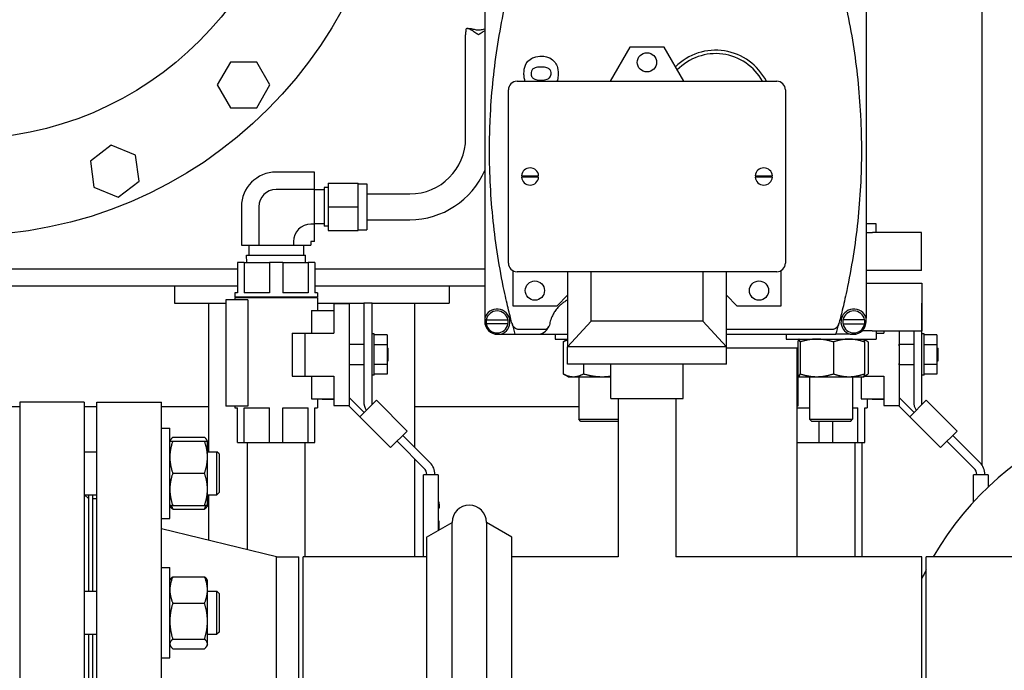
# Model space of a CAD drawing. Header units: inches. Extents: x 24 to 1128, y -69 to 748.
# Tile 95 of 192: x 199 to 214, y 191 to 201. Entities that reach past the tile are written whole.
import ezdxf

# ---------------------------------------------------------------- set-up
doc = ezdxf.new("R2010")
doc.units = ezdxf.units.IN
doc.header["$LTSCALE"] = 32
doc.header["$MEASUREMENT"] = 0
doc.layers.add('Visible (ANSI)', color=7, linetype='Continuous', lineweight=30)

msp = doc.modelspace()

# ---------------------------------------------------------------- linework, layer by layer
at = {"layer": 'Visible (ANSI)'}
for p, q in [((206.18032, 201.46691), (206.18032, 196.57691)), ((211.73032, 201.46691), (211.73032, 196.57691)), ((213.41537, 194.44175), (213.41537, 201.233)), ((205.90274, 199.19867), (205.90274, 200.69867)), ((205.92786, 200.79242), (205.96996, 200.79242)), ((208.29037, 200.52009), (208.00458, 200.02509)), ((208.79037, 200.52009), (208.29037, 200.52009)), ((209.07616, 200.02509), (208.79037, 200.52009)), ((202.48169, 200.30267), (202.29001, 199.97067)), ((202.86505, 200.30267), (202.48169, 200.30267)), ((203.05673, 199.97067), (202.86505, 200.30267)), ((202.29001, 199.97067), (202.48169, 199.63867)), ((202.86505, 199.63867), (203.05673, 199.97067)), ((206.65037, 200.02509), (210.43037, 200.02509)), ((206.52537, 197.38009), (206.52537, 199.90009)), ((210.55537, 199.90009), (210.55537, 197.38009)), ((202.48169, 199.63867), (202.86505, 199.63867)), ((200.74774, 199.09752), (200.4436, 198.86415)), ((201.10192, 198.95082), (200.74774, 199.09752)), ((200.4436, 198.86415), (200.49364, 198.48406)), ((201.15196, 198.57073), (201.10192, 198.95082)), ((203.7054, 198.70385), (203.14537, 198.70385)), ((203.7054, 198.45126), (203.7054, 198.70385)), ((200.84782, 198.33736), (201.15196, 198.57073)), ((203.90224, 198.54267), (203.90224, 198.19867)), ((203.90224, 198.54267), (204.33925, 198.54267)), ((204.33925, 198.19867), (204.33925, 198.54267)), ((204.33925, 198.53267), (204.46524, 198.53267)), ((204.46524, 198.53267), (204.46524, 197.86467)), ((206.71577, 198.65009), (206.74715, 198.65009)), ((206.74715, 198.63009), (206.71577, 198.63009)), ((206.74715, 198.65009), (206.93358, 198.65009)), ((206.93358, 198.63009), (206.74715, 198.63009)), ((206.93358, 198.65009), (206.96497, 198.65009)), ((206.96497, 198.63009), (206.93358, 198.63009)), ((210.11577, 198.65009), (210.14715, 198.65009)), ((210.14715, 198.63009), (210.11577, 198.63009)), ((210.14715, 198.65009), (210.33358, 198.65009)), ((210.33358, 198.63009), (210.14715, 198.63009)), ((210.33358, 198.65009), (210.36497, 198.65009)), ((210.36497, 198.63009), (210.33358, 198.63009)), ((200.49364, 198.48406), (200.84782, 198.33736)), ((203.7054, 198.45126), (203.14537, 198.45126)), ((203.7054, 197.94608), (203.7054, 198.45126)), ((203.84319, 198.44617), (203.7054, 198.44617)), ((203.84319, 198.47927), (203.84319, 197.91807)), ((203.90224, 198.47927), (203.84319, 198.47927)), ((204.46524, 198.38617), (205.09024, 198.38617)), ((202.64006, 198.19854), (202.64006, 197.63867)), ((202.89265, 198.19854), (202.89265, 197.63867)), ((203.90224, 198.19867), (203.90224, 197.85467)), ((203.90224, 198.19867), (204.33925, 198.19867)), ((204.33925, 197.85467), (204.33925, 198.19867)), ((204.46524, 198.01117), (205.09024, 198.01117)), ((203.7054, 197.94608), (203.65134, 197.94608)), ((203.84319, 197.95117), (203.7054, 197.95117)), ((203.7054, 197.69349), (203.7054, 197.94608)), ((203.90224, 197.91807), (203.84319, 197.91807)), ((203.90224, 197.85467), (204.33925, 197.85467)), ((204.33925, 197.86467), (204.46524, 197.86467)), ((211.876, 197.94878), (211.73032, 197.94878)), ((211.73032, 197.82678), (211.82045, 197.82678)), ((212.53643, 197.82678), (211.82045, 197.82678)), ((211.876, 197.82678), (211.876, 197.94878)), ((212.53643, 197.27166), (212.53643, 197.82678)), ((203.39796, 197.6927), (203.39796, 197.63867)), ((203.65055, 197.6927), (203.65055, 197.63867)), ((203.7054, 197.69349), (203.65134, 197.69349)), ((202.64006, 197.63867), (202.89265, 197.63867)), ((202.7489, 197.63867), (202.7489, 197.49567)), ((202.89265, 197.63867), (203.39796, 197.63867)), ((203.39796, 197.63867), (203.65055, 197.63867)), ((203.5419, 197.63867), (203.5419, 197.49567)), ((202.68083, 197.38867), (202.58287, 197.38867)), ((202.58287, 197.38867), (202.58287, 196.94667)), ((202.68083, 197.38867), (202.68083, 196.94667)), ((202.68083, 197.38867), (203.04741, 197.38867)), ((202.71617, 197.49567), (203.57463, 197.49567)), ((202.71952, 197.38867), (202.71617, 197.49567)), ((203.24333, 197.38867), (203.04741, 197.38867)), ((203.04741, 197.38867), (203.04741, 196.94667)), ((203.24333, 197.38867), (203.24333, 196.94667)), ((203.24333, 197.38867), (203.60991, 197.38867)), ((203.57128, 197.38867), (203.57463, 197.49567)), ((203.70787, 197.38867), (203.60991, 197.38867)), ((203.60991, 197.38867), (203.60991, 196.94667)), ((203.70787, 197.38867), (203.70787, 196.94667)), ((197.70787, 197.29617), (202.58287, 197.29617)), ((203.70787, 197.29617), (206.18032, 197.29617)), ((206.58787, 197.27184), (206.58787, 196.76009)), ((210.43037, 197.25509), (206.65037, 197.25509)), ((207.38537, 197.25509), (207.38537, 196.16009)), ((207.72787, 196.53509), (207.72787, 197.25509)), ((209.35287, 197.25509), (209.35287, 196.53509)), ((209.69537, 196.16009), (209.69537, 197.25509)), ((210.49287, 196.76009), (210.49287, 197.27184)), ((212.53643, 197.27166), (211.73032, 197.27166)), ((202.58287, 197.04617), (197.70787, 197.04617)), ((201.66537, 197.04617), (201.66537, 196.79617)), ((206.18032, 197.04617), (203.70787, 197.04617)), ((205.66537, 197.04617), (205.66537, 196.79617)), ((211.73032, 197.08617), (212.54037, 197.08617)), ((212.54037, 197.08617), (212.54037, 196.39617)), ((202.73598, 196.84667), (202.41437, 196.84667)), ((202.41437, 196.84667), (202.41437, 195.29667)), ((202.58287, 196.94667), (202.54437, 196.94667)), ((202.54437, 196.94667), (202.54437, 196.88667)), ((203.74637, 196.88667), (202.54437, 196.88667)), ((203.74637, 196.87667), (202.54437, 196.87667)), ((202.54437, 196.87667), (202.54437, 196.84667)), ((202.55037, 196.88667), (202.55037, 196.87667)), ((203.04741, 196.94667), (202.68083, 196.94667)), ((202.73598, 196.84667), (202.73598, 195.29667)), ((203.60991, 196.94667), (203.24333, 196.94667)), ((203.74637, 196.94667), (203.70787, 196.94667)), ((203.74037, 196.88667), (203.74037, 196.87667)), ((203.74637, 196.94667), (203.74637, 196.88667)), ((203.74637, 196.87667), (203.74637, 196.69167)), ((207.23337, 196.76009), (207.38537, 196.91209)), ((209.69537, 196.91209), (209.84737, 196.76009)), ((201.66537, 196.79617), (202.41437, 196.79617)), ((202.16537, 194.63517), (202.16537, 196.79617)), ((203.65904, 196.69167), (203.65904, 196.36067)), ((203.65904, 196.69167), (203.98737, 196.69167)), ((203.74637, 196.79617), (204.42137, 196.79617)), ((203.98737, 196.79067), (204.20937, 196.79067)), ((203.98737, 196.79067), (203.98737, 196.36067)), ((204.20937, 196.79067), (204.20937, 195.30667)), ((204.54097, 196.79867), (204.42137, 196.79867)), ((204.42137, 196.79867), (204.42137, 195.36626)), ((204.54097, 195.32321), (204.54097, 196.79867)), ((204.54097, 196.79617), (205.66537, 196.79617)), ((205.16537, 194.69881), (205.16537, 196.79617)), ((206.58787, 196.76009), (207.23337, 196.76009)), ((209.84737, 196.76009), (210.49287, 196.76009)), ((212.54097, 196.79867), (212.54037, 196.79867)), ((212.54097, 195.32321), (212.54097, 196.79867)), ((206.18032, 196.57691), (206.18032, 196.53191)), ((206.20316, 196.55441), (206.51748, 196.55441)), ((207.38537, 196.16009), (207.72787, 196.53509)), ((209.35287, 196.53509), (207.72787, 196.53509)), ((209.35287, 196.53509), (209.69537, 196.16009)), ((211.70748, 196.55441), (211.39316, 196.55441)), ((211.73032, 196.53191), (211.73032, 196.57691)), ((206.51748, 196.49441), (206.20316, 196.49441)), ((206.57756, 196.5011), (206.57742, 196.50163)), ((207.05525, 196.41441), (206.67771, 196.41441)), ((211.23293, 196.41441), (209.69537, 196.41441)), ((211.33308, 196.5011), (211.33322, 196.50163)), ((211.39316, 196.49441), (211.70748, 196.49441)), ((211.81464, 196.39617), (211.67216, 196.39617)), ((211.81464, 196.39617), (212.54037, 196.39617)), ((211.876, 196.39617), (211.876, 196.27417)), ((211.98737, 196.39617), (211.98737, 196.36067)), ((212.20937, 196.39617), (212.20937, 195.30667)), ((212.42137, 196.39617), (212.42137, 195.36626)), ((203.37837, 196.36067), (203.37837, 195.73667)), ((203.37837, 196.36067), (203.56637, 196.36067)), ((203.56637, 196.36067), (203.98737, 196.36067)), ((203.56637, 195.73667), (203.56637, 196.36067)), ((204.57197, 196.34967), (204.54097, 196.34967)), ((204.57197, 195.74767), (204.57197, 196.34967)), ((204.75947, 196.33417), (204.57197, 196.33417)), ((204.75947, 196.33417), (204.75947, 196.19142)), ((206.36782, 196.34441), (206.41282, 196.34441)), ((206.41282, 196.34441), (206.62032, 196.34441)), ((206.62032, 196.34441), (206.94171, 196.34441)), ((206.94171, 196.34441), (207.38537, 196.34441)), ((207.20474, 196.34441), (207.20474, 196.27417)), ((207.20474, 196.27417), (207.38537, 196.27417)), ((207.38537, 196.2702), (207.33695, 196.24225)), ((209.69537, 196.34441), (211.29032, 196.34441)), ((210.5635, 196.34441), (210.5635, 196.27417)), ((210.5635, 196.27417), (211.876, 196.27417)), ((210.751, 196.27417), (210.75015, 196.27368)), ((211.49782, 196.34441), (211.29032, 196.34441)), ((211.49782, 196.34441), (211.54282, 196.34441)), ((211.6885, 196.27417), (211.68935, 196.27368)), ((211.68935, 196.27368), (211.74379, 196.24225)), ((211.876, 196.36067), (211.98737, 196.36067)), ((212.57197, 196.34967), (212.54097, 196.34967)), ((212.57197, 195.74767), (212.57197, 196.34967)), ((212.75947, 196.33417), (212.57197, 196.33417)), ((212.75947, 196.33417), (212.75947, 196.19142)), ((204.42137, 196.19742), (204.20937, 196.19742)), ((204.75947, 196.19142), (204.57197, 196.19142)), ((204.75947, 196.19142), (204.75947, 195.90592)), ((204.75947, 196.14067), (204.77537, 196.14067)), ((204.77537, 195.95667), (204.77537, 196.14067)), ((207.3207, 196.2323), (207.3207, 195.76904)), ((209.69537, 196.16009), (207.38537, 196.16009)), ((207.38537, 195.91009), (207.38537, 196.16009)), ((209.69537, 195.91009), (209.69537, 196.16009)), ((209.69537, 196.14617), (210.73559, 196.14617)), ((210.72787, 193.10867), (210.72787, 196.14617)), ((210.73559, 196.2323), (210.73559, 195.76904)), ((210.7681, 196.2323), (210.7681, 195.76904)), ((211.25226, 196.2323), (211.25226, 195.76904)), ((211.70391, 196.2323), (211.70391, 195.76904)), ((211.76004, 196.2323), (211.76004, 195.76904)), ((212.21037, 196.19867), (212.20937, 196.19867)), ((212.21037, 196.17867), (212.21037, 196.19867)), ((212.42137, 196.19742), (212.21037, 196.19742)), ((212.21037, 196.17867), (212.21037, 196.15879)), ((212.75947, 196.19142), (212.57197, 196.19142)), ((212.75947, 196.19142), (212.75947, 195.90592)), ((212.75947, 196.14067), (212.77537, 196.14067)), ((212.77537, 195.95667), (212.77537, 196.14067)), ((204.75947, 195.95667), (204.77537, 195.95667)), ((212.75947, 195.95667), (212.77537, 195.95667)), ((204.42137, 195.89992), (204.20937, 195.89992)), ((204.75947, 195.90592), (204.57197, 195.90592)), ((204.75947, 195.90592), (204.75947, 195.76317)), ((209.69537, 195.91009), (207.38537, 195.91009)), ((207.619, 195.91009), (207.619, 195.76904)), ((208.01537, 195.41009), (208.01537, 195.91009)), ((209.06537, 195.41009), (209.06537, 195.91009)), ((212.21037, 195.89867), (212.20937, 195.89867)), ((212.21037, 195.93855), (212.21037, 195.91867)), ((212.21037, 195.89867), (212.21037, 195.91867)), ((212.42137, 195.89992), (212.21037, 195.89992)), ((212.75947, 195.90592), (212.57197, 195.90592)), ((212.75947, 195.90592), (212.75947, 195.76317)), ((203.37837, 195.73667), (203.56637, 195.73667)), ((203.56637, 195.73667), (203.98737, 195.73667)), ((203.65904, 195.73667), (203.65904, 195.40567)), ((203.98737, 195.73667), (203.98737, 195.30667)), ((204.57197, 195.74767), (204.54097, 195.74767)), ((204.75947, 195.76317), (204.57197, 195.76317)), ((207.39224, 195.72717), (207.33695, 195.75909)), ((207.39224, 195.72717), (207.46985, 195.72717)), ((207.46985, 195.72717), (207.88915, 195.72717)), ((207.54849, 195.72717), (207.54849, 195.10808)), ((207.88915, 195.72717), (208.01537, 195.72717)), ((210.75015, 195.72766), (210.72787, 195.74052)), ((210.73598, 195.73584), (210.73598, 195.29667)), ((210.751, 195.72717), (210.75015, 195.72766)), ((210.751, 195.72717), (210.75184, 195.72717)), ((210.75184, 195.72717), (211.01018, 195.72717)), ((210.90725, 195.72717), (210.90725, 195.10808)), ((211.01018, 195.72717), (211.47808, 195.72717)), ((211.47808, 195.72717), (211.6885, 195.72717)), ((211.53225, 195.72717), (211.53225, 195.10808)), ((211.65904, 195.72717), (211.65904, 195.40567)), ((211.6885, 195.72717), (211.68935, 195.72766)), ((211.68935, 195.72766), (211.74379, 195.75909)), ((211.70495, 195.73667), (211.98737, 195.73667)), ((211.98737, 195.73667), (211.98737, 195.30667)), ((212.57197, 195.74767), (212.54097, 195.74767)), ((212.75947, 195.76317), (212.57197, 195.76317)), ((203.65904, 195.40567), (203.98737, 195.40567)), ((203.74637, 195.40567), (203.74637, 195.27267)), ((203.81454, 195.40567), (203.81454, 195.40297)), ((203.81454, 195.40297), (203.98737, 195.40297)), ((204.42606, 195.2083), (204.20937, 195.425)), ((204.6044, 195.38664), (204.36264, 195.14488)), ((205.05341, 194.93762), (204.6044, 195.38664)), ((208.01537, 195.41009), (209.06537, 195.41009)), ((208.12037, 195.41009), (208.12037, 193.10867)), ((208.96037, 195.41009), (208.96037, 193.10867)), ((211.65904, 195.40567), (211.98737, 195.40567)), ((211.74637, 195.40567), (211.74637, 195.27267)), ((211.81454, 195.40567), (211.81454, 195.40297)), ((211.81454, 195.40297), (211.98737, 195.40297)), ((212.42606, 195.2083), (212.20937, 195.425)), ((212.6044, 195.38664), (212.36264, 195.14488)), ((213.05341, 194.93762), (212.6044, 195.38664)), ((198.69486, 195.29617), (199.41537, 195.29617)), ((199.41537, 195.35867), (199.41537, 186.35867)), ((200.35537, 195.35867), (199.41537, 195.35867)), ((200.35537, 195.35867), (200.35537, 186.35867)), ((200.35537, 195.29617), (200.53787, 195.29617)), ((200.53787, 186.35867), (200.53787, 195.35867)), ((200.53787, 195.35867), (201.47787, 195.35867)), ((201.47787, 186.35867), (201.47787, 195.35867)), ((201.47787, 195.29617), (202.16537, 195.29617)), ((202.73598, 195.29667), (202.41437, 195.29667)), ((202.54437, 195.29667), (202.54437, 195.27267)), ((202.54437, 195.27267), (202.58287, 195.27267)), ((202.58287, 194.76867), (202.58287, 195.27267)), ((202.68083, 194.76867), (202.68083, 195.27267)), ((202.68083, 195.27267), (203.04741, 195.27267)), ((203.04741, 194.76867), (203.04741, 195.27267)), ((203.24333, 194.76867), (203.24333, 195.27267)), ((203.24333, 195.27267), (203.60991, 195.27267)), ((203.60991, 194.76867), (203.60991, 195.27267)), ((203.70787, 194.76867), (203.70787, 195.27267)), ((203.70787, 195.27267), (203.74637, 195.27267)), ((203.98737, 195.30667), (204.20937, 195.30667)), ((204.20084, 195.30667), (204.36264, 195.14488)), ((205.16537, 195.29617), (207.54849, 195.29617)), ((210.73598, 195.29667), (210.72787, 195.29667)), ((210.72787, 195.27267), (210.90725, 195.27267)), ((211.53225, 195.27267), (211.60991, 195.27267)), ((211.60991, 194.76867), (211.60991, 195.27267)), ((211.70787, 194.76867), (211.70787, 195.27267)), ((211.70787, 195.27267), (211.74637, 195.27267)), ((211.98737, 195.30667), (212.20937, 195.30667)), ((212.20084, 195.30667), (212.36264, 195.14488)), ((204.36264, 195.14488), (204.81165, 194.69586)), ((207.54849, 195.10808), (208.12037, 195.10808)), ((207.57979, 195.07678), (207.54849, 195.10808)), ((210.90725, 195.10808), (211.53225, 195.10808)), ((210.93855, 195.07678), (210.90725, 195.10808)), ((211.50095, 195.07678), (211.53225, 195.10808)), ((212.36264, 195.14488), (212.81165, 194.69586)), ((201.47787, 194.97947), (201.59987, 194.97947)), ((201.59987, 193.66697), (201.59987, 194.97947)), ((208.12037, 195.07678), (207.57979, 195.07678)), ((211.50095, 195.07678), (210.93855, 195.07678)), ((211.04741, 194.76867), (211.04741, 195.07678)), ((211.24333, 194.76867), (211.24333, 195.07678)), ((201.59987, 194.79197), (201.60942, 194.8085)), ((201.64174, 194.84604), (202.105, 194.84604)), ((202.14687, 194.79197), (202.13732, 194.8085)), ((204.81165, 194.69586), (205.05341, 194.93762)), ((205.38375, 194.48043), (204.98998, 194.8742)), ((212.81165, 194.69586), (213.05341, 194.93762)), ((213.38375, 194.48043), (212.98998, 194.8742)), ((201.64174, 194.79197), (202.105, 194.79197)), ((202.14687, 194.55759), (202.14687, 194.79197)), ((202.58287, 194.76867), (202.68083, 194.76867)), ((202.68083, 194.76867), (203.04741, 194.76867)), ((202.72537, 194.76867), (202.72537, 193.21173)), ((203.04741, 194.76867), (203.24333, 194.76867)), ((203.24333, 194.76867), (203.60991, 194.76867)), ((203.56537, 194.76867), (203.56537, 193.10867)), ((203.60991, 194.76867), (203.70787, 194.76867)), ((204.90541, 194.78963), (205.30076, 194.39428)), ((210.72787, 194.76867), (211.04741, 194.76867)), ((211.04741, 194.76867), (211.24333, 194.76867)), ((211.24333, 194.76867), (211.60991, 194.76867)), ((211.56537, 194.76867), (211.56537, 193.10867)), ((211.60991, 194.76867), (211.70787, 194.76867)), ((211.66537, 194.76867), (211.66537, 193.10867)), ((212.90541, 194.78963), (213.30076, 194.39428)), ((200.35537, 194.63517), (200.53787, 194.63517)), ((202.14687, 194.63517), (202.28407, 194.63517)), ((202.14687, 194.08884), (202.14687, 194.55759)), ((202.28407, 194.01017), (202.28407, 194.63517)), ((202.31537, 194.60387), (202.28407, 194.63517)), ((202.31537, 194.60387), (202.31537, 194.04147)), ((205.16537, 193.10867), (205.16537, 194.52967)), ((201.64174, 194.32322), (202.105, 194.32322)), ((205.32037, 194.30167), (205.29037, 194.30167)), ((205.29037, 193.10867), (205.29037, 194.30167)), ((205.47397, 194.30167), (205.32037, 194.30167)), ((205.33737, 194.30589), (205.33737, 194.30167)), ((205.45697, 194.30167), (205.45697, 194.30366)), ((205.50397, 194.30167), (205.47397, 194.30167)), ((205.50397, 194.30167), (205.50397, 193.49239)), ((213.32037, 194.30167), (213.29037, 194.30167)), ((213.29037, 193.90454), (213.29037, 194.30167)), ((213.47397, 194.30167), (213.32037, 194.30167)), ((213.33737, 194.30589), (213.33737, 194.30167)), ((213.45697, 194.30167), (213.45697, 194.30366)), ((213.50397, 194.30167), (213.47397, 194.30167)), ((213.50397, 194.30167), (213.50397, 194.12162)), ((202.14687, 193.85447), (202.14687, 194.08884)), ((200.35537, 194.01017), (200.53787, 194.01017)), ((200.41537, 193.95367), (200.35887, 194.01017)), ((200.41537, 194.01017), (200.41537, 192.60589)), ((200.47787, 192.60589), (200.47787, 194.01017)), ((200.47787, 193.95367), (200.53787, 193.95367)), ((202.14687, 194.01017), (202.28407, 194.01017)), ((202.16537, 193.34727), (202.16537, 194.01017)), ((202.31537, 194.04147), (202.28407, 194.01017)), ((201.59987, 193.85447), (201.60942, 193.83793)), ((201.64174, 193.85447), (202.105, 193.85447)), ((202.14687, 193.85447), (202.13732, 193.83793)), ((205.51897, 193.90333), (205.50397, 193.90333)), ((205.51897, 193.90167), (205.50397, 193.90167)), ((205.51897, 193.87394), (205.50397, 193.87394)), ((205.51897, 193.815), (205.50397, 193.815)), ((205.51897, 193.90167), (205.51897, 193.90333)), ((205.51897, 193.87394), (205.51897, 193.90167)), ((205.51897, 193.87394), (205.51897, 193.815)), ((201.47787, 193.66697), (201.59987, 193.66697)), ((201.64174, 193.8004), (202.105, 193.8004)), ((205.33537, 193.39505), (205.70537, 193.60867)), ((205.51897, 193.62568), (205.50397, 193.62568)), ((205.51897, 193.62167), (205.50397, 193.62167)), ((205.51897, 193.62167), (205.51897, 193.62568)), ((205.51897, 193.50105), (205.51897, 193.62167)), ((205.70537, 190.85867), (205.70537, 193.60867)), ((206.20537, 193.60867), (206.20537, 190.85867)), ((206.57537, 193.39505), (206.20537, 193.60867)), ((203.1512, 193.10867), (201.47787, 193.51367)), ((205.33537, 193.39505), (205.33537, 190.85867)), ((206.57537, 190.85867), (206.57537, 193.39505)), ((203.1512, 188.60867), (203.1512, 193.10867)), ((203.1512, 193.10867), (203.47787, 193.10867)), ((203.47787, 188.60867), (203.47787, 193.10867)), ((203.54037, 188.60867), (203.54037, 193.10867)), ((205.33537, 193.10867), (203.54037, 193.10867)), ((208.12037, 193.10867), (206.57537, 193.10867)), ((212.54037, 193.10867), (208.96037, 193.10867)), ((212.54037, 188.60867), (212.54037, 193.10867)), ((212.60287, 188.60867), (212.60287, 193.10867)), ((216.60287, 193.10867), (212.60287, 193.10867)), ((201.47787, 192.94998), (201.59987, 192.94998)), ((201.59987, 191.63748), (201.59987, 192.94998)), ((201.64174, 192.81656), (202.105, 192.81656)), ((201.59987, 192.76248), (201.60942, 192.77902)), ((202.14687, 192.76248), (202.13732, 192.77902)), ((202.14687, 192.62519), (202.14687, 192.76248)), ((200.35537, 192.60589), (200.53787, 192.60589)), ((202.14687, 192.17241), (202.14687, 192.62519)), ((202.14687, 192.60589), (202.28407, 192.60589)), ((202.28407, 191.98089), (202.28407, 192.60589)), ((202.31537, 192.57459), (202.28407, 192.60589)), ((202.31537, 192.57459), (202.31537, 192.01219)), ((201.64174, 192.43382), (202.105, 192.43382)), ((202.14687, 191.84095), (202.14687, 192.17241)), ((200.35537, 191.98089), (200.53787, 191.98089)), ((200.41537, 191.98089), (200.41537, 189.73617)), ((200.47787, 189.73617), (200.47787, 191.98089)), ((202.14687, 191.98089), (202.28407, 191.98089)), ((202.31537, 192.01219), (202.28407, 191.98089)), ((201.59987, 191.82498), (201.60942, 191.80845)), ((201.64174, 191.911), (202.105, 191.911)), ((202.14687, 191.82498), (202.13732, 191.80845)), ((202.14687, 191.82498), (202.14687, 191.84095)), ((201.64174, 191.77091), (202.105, 191.77091)), ((201.47787, 191.63748), (201.59987, 191.63748))]:
    msp.add_line(p, q, dxfattribs=at)
for centre, radius in [((198.58537, 204.05867), 6.281), ((198.58537, 204.05867), 4.874), ((208.54037, 200.30009), 0.14), ((206.91037, 196.98009), 0.14), ((210.17037, 196.98009), 0.14)]:
    msp.add_circle(centre, radius, dxfattribs=at)
for centre, radius, start, end in [((209.54032, 199.64941), 0.8275, 27.000173, 134.99737), ((209.54032, 199.64941), 0.7775, 28.893882, 135.986816), ((206.65037, 199.90009), 0.125, 90, 180), ((210.43037, 199.90009), 0.125, 0, 90), ((205.09024, 199.19867), 0.8125, 270, 0), ((203.14537, 198.19854), 0.50531, 90, 180), ((205.09024, 199.19867), 1.1875, 270, 336.630074), ((206.84037, 198.64009), 0.125, 4.588566, 175.411434), ((210.24037, 198.64009), 0.125, 4.588566, 175.411434), ((206.84037, 198.64009), 0.125, 184.588566, 355.411434), ((210.24037, 198.64009), 0.125, 184.588566, 355.411434), ((203.14537, 198.19854), 0.25272, 90, 180), ((203.65134, 197.6927), 0.25338, 90, 180), ((203.65134, 197.6927), 0.000787, 90, 180), ((206.65037, 197.38009), 0.125, 180, 270), ((210.43037, 197.38009), 0.125, 270, 0), ((206.36032, 196.52441), 0.1875, 286.260205, 163.739795), ((206.36032, 196.52441), 0.16, 10.806923, 169.193077), ((211.55032, 196.52441), 0.1875, 16.260205, 253.739795), ((211.55032, 196.52441), 0.16, 10.806923, 169.193077), ((206.36782, 196.53191), 0.1875, 180, 270), ((206.36032, 196.52441), 0.16, 169.193077, 190.806923), ((206.36032, 196.52441), 0.16, 349.193077, 10.806923), ((211.55032, 196.52441), 0.16, 169.193077, 190.806923), ((211.54282, 196.53191), 0.1875, 270, 0), ((211.55032, 196.52441), 0.16, 349.193077, 10.806923), ((206.36032, 196.52441), 0.16, 190.806923, 349.193077), ((216.12317, 199.02191), 9.87285, 194.792998, 195.73559), ((206.94171, 196.53191), 0.1875, 270, 335.949415), ((201.78747, 199.02191), 9.87285, 344.26441, 345.207002), ((211.55032, 196.52441), 0.16, 190.806923, 349.193077), ((204.67137, 195.36626), 0.25, 180, 210.696901), ((212.67137, 195.36626), 0.25, 180, 210.696901), ((216.60287, 190.85867), 4.5, 210, 150), ((205.21237, 194.30589), 0.125, 0, 45), ((205.20697, 194.30366), 0.25, 0, 45), ((213.21237, 194.30589), 0.125, 0, 45), ((213.20697, 194.30366), 0.25, 0, 45), ((205.95537, 193.60867), 0.25, 0, 180), ((216.60287, 190.85867), 4.5, 152.733956, 154.525631)]:
    msp.add_arc(centre, radius, start, end, dxfattribs=at)
msp.add_ellipse((206.67751, 196.649), major_axis=(-0.43561, 0.19306), ratio=0.62730585, start_param=3.13997033, end_param=3.14321463, dxfattribs=at)
for points, knots in [([(206.25032, 199.02191), (206.25032, 199.10819), (206.25145, 199.19467), (206.25601, 199.36805), (206.25943, 199.45466), (206.27305, 199.71342), (206.28661, 199.88483), (206.34039, 200.3959), (206.39369, 200.73239), (206.46398, 201.06475)], [0.0547891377, 0.0547891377, 0.0547891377, 0.0547891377, 0.0613063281, 0.0613063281, 0.0678235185, 0.0678235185, 0.0808578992, 0.0808578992, 0.1069266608, 0.1069266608, 0.1069266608, 0.1069266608]), ([(211.44666, 201.06475), (211.51715, 200.73144), (211.57055, 200.39398), (211.62434, 199.88142), (211.63787, 199.7095), (211.65142, 199.44998), (211.65481, 199.3631), (211.65928, 199.18924), (211.66037, 199.10252), (211.66011, 198.66998), (211.64177, 198.3273), (211.57026, 197.64837), (211.5171, 197.31213), (211.44666, 196.97908)], [0.002367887, 0.002367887, 0.002367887, 0.002367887, 0.028675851, 0.028675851, 0.041829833, 0.041829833, 0.048406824, 0.048406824, 0.054983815, 0.054983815, 0.081291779, 0.081291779, 0.107599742, 0.107599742, 0.107599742, 0.107599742]), ([(206.09024, 200.69867), (206.07326, 200.71067), (206.05478, 200.72376), (206.01871, 200.74842), (206.00111, 200.75998), (205.97506, 200.77536), (205.964, 200.78135), (205.94393, 200.7899), (205.93494, 200.79242), (205.92162, 200.79242), (205.91614, 200.79041), (205.90839, 200.78108), (205.90606, 200.77374), (205.90353, 200.75667), (205.90306, 200.74614), (205.90269, 200.72303), (205.90274, 200.71046), (205.90274, 200.69867)], [0, 0, 0, 0, 0.15842174, 0.15842174, 0.316843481, 0.316843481, 0.424810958, 0.424810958, 0.532778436, 0.532778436, 0.627895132, 0.627895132, 0.723011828, 0.723011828, 0.812862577, 0.812862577, 0.902713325, 0.902713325, 0.902713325, 0.902713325]), ([(205.96996, 200.79242), (205.97094, 200.79242), (205.97193, 200.79239), (205.98706, 200.79168), (206.00515, 200.7864), (206.04563, 200.77621), (206.06811, 200.77173), (206.10985, 200.77173), (206.13013, 200.77525), (206.15995, 200.78244), (206.1706, 200.78536), (206.18031, 200.7877)], [-2.507403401, -2.507403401, -2.507403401, -2.507403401, -2.495561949, -2.495561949, -2.326940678, -2.326940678, -2.158319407, -2.158319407, -2.008895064, -2.008895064, -1.918581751, -1.918581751, -1.918581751, -1.918581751]), ([(206.18031, 200.76024), (206.16871, 200.75294), (206.15633, 200.7447), (206.12569, 200.72376), (206.10721, 200.71067), (206.09024, 200.69867)], [1.536345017, 1.536345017, 1.536345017, 1.536345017, 1.647004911, 1.647004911, 1.805426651, 1.805426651, 1.805426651, 1.805426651]), ([(206.75093, 200.13668), (206.75159, 200.17902), (206.75667, 200.22052), (206.78841, 200.2928), (206.80769, 200.31417), (206.84737, 200.35182), (206.87392, 200.36459), (206.93784, 200.38882), (206.97742, 200.38943), (207.00038, 200.38984)], [-0.332396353, -0.332396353, -0.332396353, -0.332396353, -0.288794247, -0.288794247, -0.250975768, -0.250975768, -0.175018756, -0.175018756, 0, 0, 0, 0]), ([(207.00038, 200.38984), (207.01461, 200.38961), (207.02557, 200.38943), (207.05227, 200.38638), (207.06555, 200.38404), (207.09381, 200.37715), (207.1196, 200.36948), (207.1754, 200.33386), (207.19372, 200.31287), (207.22163, 200.27374), (207.23158, 200.24942), (207.23984, 200.22018), (207.24157, 200.21276), (207.24887, 200.17554), (207.2491, 200.15171), (207.24935, 200.13668)], [-0.44922694, -0.44922694, -0.44922694, -0.44922694, -0.396467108, -0.396467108, -0.349596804, -0.349596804, -0.291231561, -0.291231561, -0.230861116, -0.230861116, -0.144328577, -0.144328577, -0.115272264, -0.115272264, 0, 0, 0, 0]), ([(206.76946, 200.0251), (206.76481, 200.03719), (206.75989, 200.05319), (206.75151, 200.10051), (206.7512, 200.11966), (206.75093, 200.13668)], [-0.238868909, -0.238868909, -0.238868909, -0.238868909, -0.130549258, -0.130549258, 0, 0, 0, 0]), ([(206.88555, 200.20491), (206.88048, 200.201), (206.87512, 200.19687), (206.86769, 200.18733), (206.86349, 200.18139), (206.85508, 200.15898), (206.85411, 200.14742), (206.85378, 200.13668)], [-0.282852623, -0.282852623, -0.282852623, -0.282852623, -0.14531996, -0.14531996, -0.082385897, -0.082385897, 0, 0, 0, 0]), ([(206.85378, 200.13668), (206.85414, 200.11944), (206.85684, 200.10782), (206.86153, 200.09561), (206.8644, 200.09005), (206.87418, 200.07798), (206.8786, 200.07413), (206.88344, 200.06993)], [-0.188692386, -0.188692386, -0.188692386, -0.188692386, -0.104049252, -0.104049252, -0.049014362, -0.049014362, 0, 0, 0, 0]), ([(207.00125, 200.23162), (206.98441, 200.23134), (206.9661, 200.23104), (206.93581, 200.22598), (206.92477, 200.22333), (206.89971, 200.21456), (206.89193, 200.20927), (206.88555, 200.20491)], [-0.174041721, -0.174041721, -0.174041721, -0.174041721, -0.099260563, -0.099260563, -0.058975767, -0.058975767, 0, 0, 0, 0]), ([(207.11596, 200.20417), (207.1086, 200.2094), (207.09456, 200.21929), (207.04471, 200.23143), (207.02118, 200.23152), (207.00125, 200.23162)], [-0.31461119, -0.31461119, -0.31461119, -0.31461119, -0.151906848, -0.151906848, 0, 0, 0, 0]), ([(207.11473, 200.06807), (207.12157, 200.07366), (207.12831, 200.07923), (207.13807, 200.09552), (207.14157, 200.10273), (207.14625, 200.12364), (207.14634, 200.13233), (207.1465, 200.13791)], [-0.173735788, -0.173735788, -0.173735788, -0.173735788, -0.085959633, -0.085959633, -0.042818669, -0.042818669, 0, 0, 0, 0]), ([(207.1465, 200.13791), (207.14599, 200.14773), (207.14561, 200.15762), (207.13767, 200.18039), (207.13326, 200.18664), (207.12627, 200.19598), (207.12084, 200.20029), (207.11596, 200.20417)], [-0.084355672, -0.084355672, -0.084355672, -0.084355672, -0.0645083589, -0.0645083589, -0.0476244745, -0.0476244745, 0, 0, 0, 0]), ([(207.24935, 200.13668), (207.24901, 200.11594), (207.24805, 200.09208), (207.23908, 200.0489), (207.23505, 200.03586), (207.23093, 200.02506)], [-0.4463400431, -0.4463400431, -0.4463400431, -0.4463400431, -0.4162089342, -0.4162089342, -0.3988484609, -0.3988484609, -0.3988484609, -0.3988484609]), ([(206.88344, 200.06993), (206.89363, 200.06271), (206.9013, 200.05768), (206.95145, 200.04237), (206.97961, 200.042), (207.00125, 200.04174)], [-0.286514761, -0.286514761, -0.286514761, -0.286514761, -0.164918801, -0.164918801, 0, 0, 0, 0]), ([(207.00125, 200.04174), (207.01995, 200.04185), (207.0422, 200.04203), (207.08774, 200.05298), (207.09573, 200.05696), (207.10689, 200.06274), (207.11012, 200.06493), (207.11473, 200.06807)], [-0.19828125, -0.19828125, -0.19828125, -0.19828125, -0.102308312, -0.102308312, -0.042545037, -0.042545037, 0, 0, 0, 0]), ([(206.46398, 196.97908), (206.39334, 197.31308), (206.34007, 197.65028), (206.26856, 198.33118), (206.25032, 198.67486), (206.25032, 199.02191)], [0.0023542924, 0.0023542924, 0.0023542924, 0.0023542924, 0.028571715, 0.028571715, 0.0547891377, 0.0547891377, 0.0547891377, 0.0547891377]), ([(206.57742, 196.50163), (206.5641, 196.55209), (206.5473, 196.61721), (206.50873, 196.77638), (206.48696, 196.87043), (206.46398, 196.97908)], [0, 0, 0, 0, 0.0274758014, 0.0274758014, 0.0549516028, 0.0549516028, 0.0549516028, 0.0549516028]), ([(211.44666, 196.97908), (211.42368, 196.87043), (211.40191, 196.77638), (211.36334, 196.61721), (211.34654, 196.55209), (211.33322, 196.50163)], [0, 0, 0, 0, 0.0274758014, 0.0274758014, 0.0549516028, 0.0549516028, 0.0549516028, 0.0549516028]), ([(207.38537, 196.8429), (207.37501, 196.83751), (207.36546, 196.83206), (207.33942, 196.81622), (207.32444, 196.80573), (207.29758, 196.78502), (207.28567, 196.77477), (207.26402, 196.75453), (207.2543, 196.74455), (207.22764, 196.71506), (207.21317, 196.69599), (207.18863, 196.65936), (207.1786, 196.64181), (207.16166, 196.6083), (207.15475, 196.59234), (207.13744, 196.54683), (207.13039, 196.51969), (207.12569, 196.49578)], [0.0628542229, 0.0628542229, 0.0628542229, 0.0628542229, 0.0646468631, 0.0646468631, 0.0680493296, 0.0680493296, 0.0714517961, 0.0714517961, 0.0748542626, 0.0748542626, 0.0816591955, 0.0816591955, 0.0884641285, 0.0884641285, 0.0952690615, 0.0952690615, 0.1088789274, 0.1088789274, 0.1088789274, 0.1088789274]), ([(206.67771, 196.41441), (206.67233, 196.41441), (206.66701, 196.41492), (206.65613, 196.41693), (206.65069, 196.41851), (206.63451, 196.42474), (206.62411, 196.43112), (206.60516, 196.44792), (206.59748, 196.45771), (206.5852, 196.47843), (206.58061, 196.48973), (206.57756, 196.5011)], [0, 0, 0, 0, 0.041005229, 0.041005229, 0.085690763, 0.085690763, 0.181299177, 0.181299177, 0.279212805, 0.279212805, 0.382811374, 0.382811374, 0.382811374, 0.382811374]), ([(207.11293, 196.4555), (207.11034, 196.44979), (207.10698, 196.44419), (207.09903, 196.43427), (207.09449, 196.42977), (207.08427, 196.42237), (207.07864, 196.4193), (207.06956, 196.4163), (207.06667, 196.41558), (207.06091, 196.41465), (207.05809, 196.41441), (207.05525, 196.41441)], [0.000001, 0.000001, 0.000001, 0.000001, 0.064606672, 0.064606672, 0.123100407, 0.123100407, 0.176570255, 0.176570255, 0.200076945, 0.200076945, 0.221950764, 0.221950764, 0.221950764, 0.221950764]), ([(211.33308, 196.5011), (211.33003, 196.48974), (211.32544, 196.47843), (211.31317, 196.45772), (211.30549, 196.44793), (211.28654, 196.43113), (211.27613, 196.42474), (211.25995, 196.41851), (211.25452, 196.41693), (211.24363, 196.41492), (211.23831, 196.41441), (211.23293, 196.41441)], [0.000001, 0.000001, 0.000001, 0.000001, 0.124686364, 0.124686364, 0.242532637, 0.242532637, 0.357643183, 0.357643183, 0.411443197, 0.411443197, 0.460811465, 0.460811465, 0.460811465, 0.460811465])]:
    msp.add_open_spline(points, degree=3, knots=knots, dxfattribs=at)
msp.add_open_spline([(207.12569, 196.49578), (207.12298, 196.48198), (207.11881, 196.46886), (207.11332, 196.45639)], degree=3, dxfattribs=at)
for points, weights in [([(207.38537, 196.26007), (207.35454, 196.25003), (207.3207, 196.2323)], [1.01841948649, 1.01572346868, 1]), ([(207.3207, 196.2323), (207.32896, 196.23763), (207.33695, 196.24225)], [1, 1.00467764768, 1.00820232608]), ([(210.75184, 196.27417), (210.7443, 196.27417), (210.73559, 196.2323)], [1, 1.0379548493, 1]), ([(210.7681, 196.2323), (210.75939, 196.27417), (210.75184, 196.27417)], [1, 1.0379548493, 1]), ([(211.01018, 196.27417), (210.89783, 196.27417), (210.7681, 196.2323)], [1, 1.0379548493, 1]), ([(211.25226, 196.2323), (211.12253, 196.27417), (211.01018, 196.27417)], [1, 1.0379548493, 1]), ([(211.47808, 196.27417), (211.37328, 196.27417), (211.25226, 196.2323)], [1, 1.0379548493, 1]), ([(211.70391, 196.2323), (211.58289, 196.27417), (211.47808, 196.27417)], [1, 1.0379548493, 1]), ([(211.68935, 196.27368), (211.69611, 196.26977), (211.70391, 196.2323)], [1.00734393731, 1.03383587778, 1]), ([(211.76004, 196.2323), (211.72585, 196.25438), (211.6952, 196.26462)], [1, 1.01965956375, 1.01895290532]), ([(207.3207, 195.76904), (207.40063, 195.72717), (207.46985, 195.72717)], [1, 1.0379548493, 1]), ([(207.33695, 195.75909), (207.32896, 195.76371), (207.3207, 195.76904)], [1.00820232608, 1.00467764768, 1]), ([(207.46985, 195.72717), (207.53907, 195.72717), (207.619, 195.76904)], [1, 1.0379548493, 1]), ([(207.619, 195.76904), (207.76377, 195.72717), (207.88915, 195.72717)], [1, 1.0379548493, 1]), ([(207.88915, 195.72717), (207.95115, 195.72717), (208.01537, 195.73684)], [1, 1.01841722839, 1.01896088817]), ([(210.72787, 195.74702), (210.73523, 195.74422), (210.74245, 195.74182)], [1.01611822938, 1.01754865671, 1.01826345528]), ([(210.73559, 195.76904), (210.7443, 195.72717), (210.75184, 195.72717)], [1, 1.0379548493, 1]), ([(210.75184, 195.72717), (210.75939, 195.72717), (210.7681, 195.76904)], [1, 1.0379548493, 1]), ([(210.7681, 195.76904), (210.89783, 195.72717), (211.01018, 195.72717)], [1, 1.0379548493, 1]), ([(211.01018, 195.72717), (211.12253, 195.72717), (211.25226, 195.76904)], [1, 1.0379548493, 1]), ([(211.25226, 195.76904), (211.37328, 195.72717), (211.47808, 195.72717)], [1, 1.0379548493, 1]), ([(211.47808, 195.72717), (211.58289, 195.72717), (211.70391, 195.76904)], [1, 1.0379548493, 1]), ([(211.70391, 195.76904), (211.69611, 195.73156), (211.68935, 195.72766)], [1, 1.03383587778, 1.00734393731]), ([(211.6952, 195.73672), (211.72585, 195.74696), (211.76004, 195.76904)], [1.01895290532, 1.01965956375, 1]), ([(201.64174, 194.84604), (201.60955, 194.81718), (201.6022, 194.79197)], [1, 1.02892942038, 1.01375847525]), ([(202.14453, 194.79197), (202.13719, 194.81718), (202.105, 194.84604)], [1.01375847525, 1.02892942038, 1]), ([(201.59987, 194.79197), (201.59987, 194.79197), (201.64174, 194.79197)], [1, 1.0379548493, 1]), ([(201.64174, 194.79197), (201.59987, 194.66637), (201.59987, 194.55759)], [1, 1.0379548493, 1]), ([(202.105, 194.79197), (202.14687, 194.79197), (202.14687, 194.79197)], [1, 1.0379548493, 1]), ([(202.14687, 194.55759), (202.14687, 194.66637), (202.105, 194.79197)], [1, 1.0379548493, 1]), ([(201.59987, 194.55759), (201.59987, 194.44882), (201.64174, 194.32322)], [1, 1.0379548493, 1]), ([(202.105, 194.32322), (202.14687, 194.44882), (202.14687, 194.55759)], [1, 1.0379548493, 1]), ([(201.64174, 194.32322), (201.59987, 194.19762), (201.59987, 194.08884)], [1, 1.0379548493, 1]), ([(202.14687, 194.08884), (202.14687, 194.19762), (202.105, 194.32322)], [1, 1.0379548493, 1]), ([(201.59987, 194.08884), (201.59987, 193.98007), (201.64174, 193.85447)], [1, 1.0379548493, 1]), ([(202.105, 193.85447), (202.14687, 193.98007), (202.14687, 194.08884)], [1, 1.0379548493, 1]), ([(201.64174, 193.85447), (201.59987, 193.85447), (201.59987, 193.85447)], [1, 1.0379548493, 1]), ([(201.64174, 193.8004), (201.61966, 193.82019), (201.60942, 193.83793)], [1, 1.01965956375, 1.01895290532]), ([(201.62217, 193.85447), (201.63034, 193.82831), (201.64174, 193.8004)], [1.01477953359, 1.01005189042, 1]), ([(202.14687, 193.85447), (202.14687, 193.85447), (202.105, 193.85447)], [1, 1.0379548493, 1]), ([(202.105, 193.8004), (202.1164, 193.82831), (202.12457, 193.85447)], [1, 1.01005189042, 1.01477953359]), ([(202.13732, 193.83793), (202.12708, 193.82019), (202.105, 193.8004)], [1.01895290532, 1.01965956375, 1]), ([(201.64174, 192.81656), (201.59987, 192.714), (201.59987, 192.62519)], [1, 1.0379548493, 1]), ([(201.60942, 192.77902), (201.61966, 192.79676), (201.64174, 192.81656)], [1.01895290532, 1.01965956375, 1]), ([(202.105, 192.81656), (202.12708, 192.79676), (202.13732, 192.77902)], [1, 1.01965956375, 1.01895290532]), ([(202.14687, 192.62519), (202.14687, 192.714), (202.105, 192.81656)], [1, 1.0379548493, 1]), ([(201.59987, 192.62519), (201.59987, 192.53638), (201.64174, 192.43382)], [1, 1.0379548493, 1]), ([(202.105, 192.43382), (202.14687, 192.53638), (202.14687, 192.62519)], [1, 1.0379548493, 1]), ([(201.64174, 192.43382), (201.59987, 192.29373), (201.59987, 192.17241)], [1, 1.0379548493, 1]), ([(202.14687, 192.17241), (202.14687, 192.29373), (202.105, 192.43382)], [1, 1.0379548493, 1]), ([(201.59987, 192.17241), (201.59987, 192.05109), (201.64174, 191.911)], [1, 1.0379548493, 1]), ([(202.105, 191.911), (202.14687, 192.05109), (202.14687, 192.17241)], [1, 1.0379548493, 1]), ([(201.64174, 191.911), (201.59987, 191.87346), (201.59987, 191.84095)], [1, 1.0379548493, 1]), ([(201.59987, 191.84095), (201.59987, 191.80845), (201.64174, 191.77091)], [1, 1.0379548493, 1]), ([(202.14687, 191.84095), (202.14687, 191.87346), (202.105, 191.911)], [1, 1.0379548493, 1]), ([(202.105, 191.77091), (202.14687, 191.80845), (202.14687, 191.84095)], [1, 1.0379548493, 1])]:
    msp.add_rational_spline(points, weights, degree=2, dxfattribs=at)

doc.saveas('drawing.dxf')
